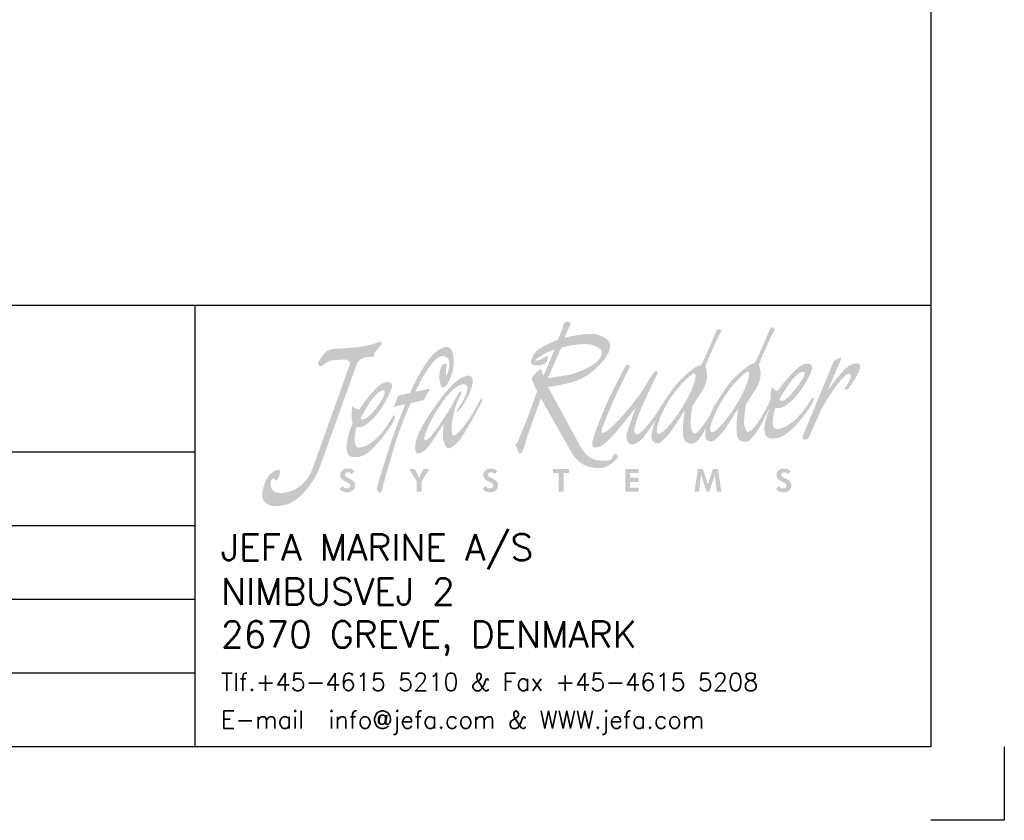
# Model space of a CAD drawing. Extents: x -2460 to 390, y -788 to 1212.
# Tile 3 of 5: x -279 to 390, y -788 to -244. Entities that reach past the tile are written whole.
import ezdxf

# ---------------------------------------------------------------- set-up
doc = ezdxf.new("R2010")
doc.units = 0
doc.header["$LTSCALE"] = 1.5
doc.layers.get('0').update_dxf_attribs({"linetype": 'CONTINUOUS'})
doc.layers.add('RAMME', color=7, linetype='CONTINUOUS')
doc.styles.add('ROMANS', font='romans')

# ---------------------------------------------------------------- blocks, each defined once
blk = doc.blocks.new('jefa rudder logo')
at = {"linetype": 'Continuous', "lineweight": 0}
h = blk.add_hatch(color=182, dxfattribs=at)
edge = h.paths.add_edge_path(flags=16)
edge.add_spline(control_points=[(28.946, 61.153), (29.136, 61.166), (28.946, 60.378), (28.384, 59.431), (28.384, 59.431), (27.823, 58.483), (27.165, 57.709), (26.919, 57.709), (26.919, 57.709), (26.675, 57.709), (26.858, 58.522), (27.417, 59.469), (27.417, 59.469), (27.978, 60.416), (28.791, 61.14), (28.946, 61.153)], knot_values=[0, 0, 0, 0, 0.25, 0.25, 0.25, 0.25, 0.5, 0.5, 0.5, 0.5, 0.75, 0.75, 0.75, 0.75, 1, 1, 1, 1], degree=3, periodic=0)
edge = h.paths.add_edge_path(flags=16)
edge.add_spline(control_points=[(29.952, 57.81), (30.196, 57.81), (30.853, 58.583), (31.415, 59.53), (31.415, 59.53), (31.976, 60.48), (32.167, 61.265), (31.976, 61.252), (31.976, 61.252), (31.821, 61.242), (31.034, 60.498), (30.472, 59.55), (30.472, 59.55), (30.323, 59.296), (29.533, 57.81), (29.952, 57.81)], knot_values=[0, 0, 0, 0, 0.25, 0.25, 0.25, 0.25, 0.5, 0.5, 0.5, 0.5, 0.75, 0.75, 0.75, 0.75, 1, 1, 1, 1], degree=3, periodic=0)
edge = h.paths.add_edge_path()
edge.add_spline(control_points=[(30.173, 59.439), (30.188, 59.472), (30.213, 59.515), (30.241, 59.563), (30.241, 59.563), (30.254, 59.588), (30.262, 59.604), (30.262, 59.604), (30.262, 59.604), (30.262, 59.604), (30.264, 59.604), (30.264, 59.604), (30.264, 59.604), (30.467, 59.947), (30.881, 60.561), (31.186, 60.876), (31.186, 60.876), (31.549, 61.255), (32.212, 61.78), (32.296, 61.689), (32.296, 61.689), (32.38, 61.595), (33.18, 63.561), (33.18, 63.561), (33.18, 63.561), (33.18, 63.561), (33.264, 63.812), (33.404, 63.746), (33.404, 63.746), (33.543, 63.68), (33.49, 63.569), (33.386, 63.429), (33.386, 63.429), (33.284, 63.292), (32.578, 61.638), (32.593, 61.623), (32.593, 61.623), (32.609, 61.608), (32.893, 60.96), (32.418, 60.244), (32.418, 60.244), (31.943, 59.527), (31.859, 59.378), (31.859, 59.378), (31.859, 59.378), (31.859, 59.378), (31.722, 58.514), (31.77, 58.227), (31.77, 58.227), (31.816, 57.955), (31.913, 57.78), (32.055, 57.849), (32.055, 57.849), (32.484, 58.059), (33.035, 59.223), (33.266, 59.654), (33.266, 59.654), (33.244, 59.898), (33.279, 60.124), (33.325, 60.389), (33.325, 60.389), (33.409, 60.272), (33.48, 60.185), (33.647, 60.14), (33.647, 60.14), (33.983, 60.607), (34.623, 61.364), (34.968, 61.58), (34.968, 61.58), (35.311, 61.793), (35.664, 61.704), (35.603, 61.41), (35.603, 61.41), (35.491, 60.848), (34.303, 58.946), (33.533, 59.19), (33.533, 59.19), (33.454, 59.047), (33.193, 57.983), (33.609, 57.991), (33.609, 57.991), (34.023, 57.996), (34.646, 58.39), (35.141, 59.058), (35.141, 59.058), (35.636, 59.728), (35.555, 59.766), (35.662, 59.774), (35.662, 59.774), (35.768, 59.779), (35.697, 59.568), (35.524, 59.281), (35.524, 59.281), (35.354, 59.002), (34.366, 57.602), (33.67, 57.485), (33.67, 57.485), (33.005, 57.358), (32.921, 57.655), (32.911, 57.986), (32.911, 57.986), (32.903, 58.288), (33.025, 58.743), (33.244, 59.263), (33.244, 59.263), (33.244, 59.263), (32.756, 58.306), (32.756, 58.306), (32.756, 58.306), (32.756, 58.306), (32.25, 57.401), (31.999, 57.31), (31.999, 57.31), (31.745, 57.216), (31.471, 57.272), (31.364, 57.589), (31.364, 57.589), (31.26, 57.904), (31.405, 59.256), (31.458, 59.22), (31.458, 59.22), (31.458, 59.22), (30.711, 57.97), (30.432, 57.691), (30.432, 57.691), (30.152, 57.412), (29.969, 57.16), (29.66, 57.366), (29.66, 57.366), (29.527, 57.452), (29.535, 57.724), (29.606, 58.047), (29.606, 58.047), (29.456, 57.782), (29.152, 57.277), (28.966, 57.208), (28.966, 57.208), (28.715, 57.117), (28.438, 57.173), (28.334, 57.488), (28.334, 57.488), (28.23, 57.803), (28.372, 59.154), (28.428, 59.118), (28.428, 59.118), (28.428, 59.118), (27.681, 57.871), (27.402, 57.592), (27.402, 57.592), (27.122, 57.313), (26.939, 57.061), (26.629, 57.264), (26.629, 57.264), (26.426, 57.396), (26.551, 57.965), (26.728, 58.476), (26.728, 58.476), (26.518, 58.151), (26.104, 57.531), (25.913, 57.368), (25.913, 57.368), (25.651, 57.147), (25.458, 57.089), (25.321, 57.13), (25.321, 57.13), (25.161, 57.175), (25.029, 57.483), (25.121, 57.772), (25.121, 57.772), (25.212, 58.064), (25.624, 59.207), (25.624, 59.207), (25.624, 59.207), (25.624, 59.207), (24.729, 58.052), (24.417, 57.721), (24.417, 57.721), (24.107, 57.389), (23.815, 57.109), (23.655, 57.028), (23.655, 57.028), (23.495, 56.947), (23.101, 56.838), (23.162, 57.229), (23.162, 57.229), (23.223, 57.62), (23.713, 58.824), (23.906, 59.276), (23.906, 59.276), (24.1, 59.731), (24.834, 61.173), (24.94, 61.359), (24.94, 61.359), (25.029, 61.519), (25.113, 61.793), (25.291, 61.514), (25.291, 61.514), (25.291, 61.514), (24.628, 60.241), (24.267, 59.378), (24.267, 59.378), (23.906, 58.514), (23.754, 58.163), (23.724, 58.021), (23.724, 58.021), (23.696, 57.882), (23.665, 57.752), (23.764, 57.772), (23.764, 57.772), (24.239, 57.866), (25.448, 59.421), (25.773, 59.845), (25.773, 59.845), (26.055, 60.239), (26.421, 60.876), (26.477, 60.945), (26.477, 60.945), (26.607, 61.105), (26.726, 61.356), (26.827, 61.275), (26.827, 61.275), (26.927, 61.196), (26.838, 61.074), (26.746, 60.914), (26.746, 60.914), (26.657, 60.754), (25.809, 58.961), (25.692, 58.534), (25.692, 58.534), (25.583, 58.133), (25.512, 57.963), (25.552, 57.831), (25.552, 57.831), (25.593, 57.701), (25.682, 57.561), (26.035, 57.922), (26.035, 57.922), (26.883, 58.793), (27.335, 59.926), (28.156, 60.777), (28.156, 60.777), (28.519, 61.153), (29.182, 61.679), (29.266, 61.587), (29.266, 61.587), (29.35, 61.496), (30.15, 63.459), (30.15, 63.459), (30.15, 63.459), (30.15, 63.459), (30.234, 63.711), (30.373, 63.647), (30.373, 63.647), (30.513, 63.581), (30.457, 63.47), (30.356, 63.33), (30.356, 63.33), (30.251, 63.19), (29.548, 61.537), (29.563, 61.521), (29.563, 61.521), (29.578, 61.506), (29.863, 60.861), (29.385, 60.145), (29.385, 60.145), (28.91, 59.426), (28.826, 59.276), (28.826, 59.276), (28.826, 59.276), (28.826, 59.276), (28.687, 58.407), (28.745, 58.123), (28.745, 58.123), (28.801, 57.843), (28.892, 57.683), (29.022, 57.749), (29.022, 57.749), (29.154, 57.815), (29.591, 58.392), (29.713, 58.598), (29.713, 58.598), (29.748, 58.659), (29.812, 58.773), (29.886, 58.905), (29.886, 58.905), (30.015, 59.225), (30.145, 59.461), (30.173, 59.439)], knot_values=[0, 0, 0, 0, 0.013889, 0.013889, 0.013889, 0.013889, 0.027778, 0.027778, 0.027778, 0.027778, 0.041667, 0.041667, 0.041667, 0.041667, 0.055556, 0.055556, 0.055556, 0.055556, 0.069444, 0.069444, 0.069444, 0.069444, 0.083333, 0.083333, 0.083333, 0.083333, 0.097222, 0.097222, 0.097222, 0.097222, 0.111111, 0.111111, 0.111111, 0.111111, 0.125, 0.125, 0.125, 0.125, 0.138889, 0.138889, 0.138889, 0.138889, 0.152778, 0.152778, 0.152778, 0.152778, 0.166667, 0.166667, 0.166667, 0.166667, 0.180556, 0.180556, 0.180556, 0.180556, 0.194444, 0.194444, 0.194444, 0.194444, 0.208333, 0.208333, 0.208333, 0.208333, 0.222222, 0.222222, 0.222222, 0.222222, 0.236111, 0.236111, 0.236111, 0.236111, 0.25, 0.25, 0.25, 0.25, 0.263889, 0.263889, 0.263889, 0.263889, 0.277778, 0.277778, 0.277778, 0.277778, 0.291667, 0.291667, 0.291667, 0.291667, 0.305556, 0.305556, 0.305556, 0.305556, 0.319444, 0.319444, 0.319444, 0.319444, 0.333333, 0.333333, 0.333333, 0.333333, 0.347222, 0.347222, 0.347222, 0.347222, 0.361111, 0.361111, 0.361111, 0.361111, 0.375, 0.375, 0.375, 0.375, 0.388889, 0.388889, 0.388889, 0.388889, 0.402778, 0.402778, 0.402778, 0.402778, 0.416667, 0.416667, 0.416667, 0.416667, 0.430556, 0.430556, 0.430556, 0.430556, 0.444444, 0.444444, 0.444444, 0.444444, 0.458333, 0.458333, 0.458333, 0.458333, 0.472222, 0.472222, 0.472222, 0.472222, 0.486111, 0.486111, 0.486111, 0.486111, 0.5, 0.5, 0.5, 0.5, 0.513889, 0.513889, 0.513889, 0.513889, 0.527778, 0.527778, 0.527778, 0.527778, 0.541667, 0.541667, 0.541667, 0.541667, 0.555556, 0.555556, 0.555556, 0.555556, 0.569444, 0.569444, 0.569444, 0.569444, 0.583333, 0.583333, 0.583333, 0.583333, 0.597222, 0.597222, 0.597222, 0.597222, 0.611111, 0.611111, 0.611111, 0.611111, 0.625, 0.625, 0.625, 0.625, 0.638889, 0.638889, 0.638889, 0.638889, 0.652778, 0.652778, 0.652778, 0.652778, 0.666667, 0.666667, 0.666667, 0.666667, 0.680556, 0.680556, 0.680556, 0.680556, 0.694444, 0.694444, 0.694444, 0.694444, 0.708333, 0.708333, 0.708333, 0.708333, 0.722222, 0.722222, 0.722222, 0.722222, 0.736111, 0.736111, 0.736111, 0.736111, 0.75, 0.75, 0.75, 0.75, 0.763889, 0.763889, 0.763889, 0.763889, 0.777778, 0.777778, 0.777778, 0.777778, 0.791667, 0.791667, 0.791667, 0.791667, 0.805556, 0.805556, 0.805556, 0.805556, 0.819444, 0.819444, 0.819444, 0.819444, 0.833333, 0.833333, 0.833333, 0.833333, 0.847222, 0.847222, 0.847222, 0.847222, 0.861111, 0.861111, 0.861111, 0.861111, 0.875, 0.875, 0.875, 0.875, 0.888889, 0.888889, 0.888889, 0.888889, 0.902778, 0.902778, 0.902778, 0.902778, 0.916667, 0.916667, 0.916667, 0.916667, 0.930556, 0.930556, 0.930556, 0.930556, 0.944444, 0.944444, 0.944444, 0.944444, 0.958333, 0.958333, 0.958333, 0.958333, 0.972222, 0.972222, 0.972222, 0.972222, 0.986111, 0.986111, 0.986111, 0.986111, 1, 1, 1, 1], degree=3, periodic=0)
edge = h.paths.add_edge_path(flags=16)
edge.add_spline(control_points=[(33.762, 59.68), (33.762, 59.68), (34.341, 60.698), (34.681, 60.998), (34.681, 60.998), (35.022, 61.295), (35.265, 61.331), (35.159, 60.998), (35.159, 60.998), (35.103, 60.825), (33.983, 59.182), (33.762, 59.68)], knot_values=[0, 0, 0, 0, 0.333333, 0.333333, 0.333333, 0.333333, 0.666667, 0.666667, 0.666667, 0.666667, 1, 1, 1, 1], degree=3, periodic=0)
edge = h.paths.add_edge_path()
edge.add_spline(control_points=[(21.222, 63.066), (21.222, 63.066), (21.486, 63.701), (21.486, 63.701), (21.486, 63.701), (21.486, 63.701), (21.501, 63.853), (21.544, 63.937), (21.544, 63.937), (21.587, 64.021), (21.74, 64.115), (21.798, 64.082), (21.798, 64.082), (21.857, 64.046), (21.984, 63.962), (21.9, 63.828), (21.9, 63.828), (21.816, 63.693), (21.577, 63.16), (21.577, 63.16), (21.577, 63.16), (21.577, 63.16), (22.982, 63.513), (23.49, 63.327), (23.49, 63.327), (23.998, 63.142), (24.371, 62.921), (24.067, 62.296), (24.067, 62.296), (23.762, 61.669), (22.931, 60.907), (22.078, 60.663), (22.078, 60.663), (21.222, 60.416), (20.648, 60.391), (20.648, 60.391), (20.648, 60.391), (20.648, 60.391), (22.459, 57.059), (22.459, 57.059), (22.459, 57.059), (22.865, 56.309), (23.259, 56.251), (23.51, 56.22), (23.51, 56.22), (23.785, 56.187), (24.107, 56.154), (24.262, 56.319), (24.262, 56.319), (24.361, 56.426), (24.364, 56.581), (24.448, 56.591), (24.448, 56.591), (24.531, 56.599), (24.684, 56.472), (24.575, 56.345), (24.575, 56.345), (24.465, 56.218), (24.016, 55.778), (23.627, 55.778), (23.627, 55.778), (23.236, 55.778), (22.469, 55.809), (21.984, 56.667), (21.984, 56.667), (21.984, 56.667), (20.251, 59.731), (20.251, 59.731), (20.251, 59.731), (20.251, 59.731), (19.479, 57.572), (19.479, 57.572), (19.479, 57.572), (19.479, 57.572), (19.319, 57.013), (19.258, 56.835), (19.258, 56.835), (19.2, 56.657), (19.116, 56.573), (19.04, 56.617), (19.04, 56.617), (18.964, 56.657), (18.92, 56.911), (18.87, 56.972), (18.87, 56.972), (18.819, 57.031), (18.766, 57.13), (18.862, 57.158), (18.862, 57.158), (18.959, 57.186), (20.076, 60.14), (20.041, 60.168), (20.041, 60.168), (19.98, 60.213), (19.7, 60.836), (19.741, 60.891), (19.741, 60.891), (19.893, 61.095), (20.061, 61.278), (20.259, 61.415), (20.259, 61.415), (20.295, 61.283), (20.343, 61.151), (20.401, 61.018), (20.401, 61.018), (20.401, 61.018), (21.036, 62.499), (21.036, 62.499), (21.036, 62.499), (21.036, 62.499), (20.521, 62.311), (20.361, 62.202), (20.361, 62.202), (20.198, 62.093), (19.929, 61.93), (19.944, 61.879), (19.944, 61.879), (19.962, 61.829), (20.208, 61.897), (20.35, 61.981), (20.35, 61.981), (20.495, 62.067), (20.63, 62.177), (20.648, 62.057), (20.648, 62.057), (20.663, 61.94), (20.579, 61.661), (20.249, 61.61), (20.249, 61.61), (19.919, 61.559), (19.733, 61.6), (19.69, 61.745), (19.69, 61.745), (19.649, 61.89), (19.853, 62.372), (20.223, 62.575), (20.223, 62.575), (20.597, 62.779), (21.222, 63.066), (21.222, 63.066)], knot_values=[0, 0, 0, 0, 0.028571, 0.028571, 0.028571, 0.028571, 0.057143, 0.057143, 0.057143, 0.057143, 0.085714, 0.085714, 0.085714, 0.085714, 0.114286, 0.114286, 0.114286, 0.114286, 0.142857, 0.142857, 0.142857, 0.142857, 0.171429, 0.171429, 0.171429, 0.171429, 0.2, 0.2, 0.2, 0.2, 0.228571, 0.228571, 0.228571, 0.228571, 0.257143, 0.257143, 0.257143, 0.257143, 0.285714, 0.285714, 0.285714, 0.285714, 0.314286, 0.314286, 0.314286, 0.314286, 0.342857, 0.342857, 0.342857, 0.342857, 0.371429, 0.371429, 0.371429, 0.371429, 0.4, 0.4, 0.4, 0.4, 0.428571, 0.428571, 0.428571, 0.428571, 0.457143, 0.457143, 0.457143, 0.457143, 0.485714, 0.485714, 0.485714, 0.485714, 0.514286, 0.514286, 0.514286, 0.514286, 0.542857, 0.542857, 0.542857, 0.542857, 0.571429, 0.571429, 0.571429, 0.571429, 0.6, 0.6, 0.6, 0.6, 0.628571, 0.628571, 0.628571, 0.628571, 0.657143, 0.657143, 0.657143, 0.657143, 0.685714, 0.685714, 0.685714, 0.685714, 0.714286, 0.714286, 0.714286, 0.714286, 0.742857, 0.742857, 0.742857, 0.742857, 0.771429, 0.771429, 0.771429, 0.771429, 0.8, 0.8, 0.8, 0.8, 0.828571, 0.828571, 0.828571, 0.828571, 0.857143, 0.857143, 0.857143, 0.857143, 0.885714, 0.885714, 0.885714, 0.885714, 0.914286, 0.914286, 0.914286, 0.914286, 0.942857, 0.942857, 0.942857, 0.942857, 0.971429, 0.971429, 0.971429, 0.971429, 1, 1, 1, 1], degree=3, periodic=0)
edge = h.paths.add_edge_path(flags=16)
edge.add_spline(control_points=[(20.655, 60.881), (20.655, 60.881), (21.399, 62.591), (21.399, 62.591), (21.399, 62.591), (21.412, 62.621), (22.629, 62.911), (23.109, 62.761), (23.109, 62.761), (23.592, 62.611), (23.856, 62.474), (23.609, 62.024), (23.609, 62.024), (23.363, 61.575), (22.263, 61.153), (21.918, 61.077), (21.918, 61.077), (21.57, 61.001), (20.655, 60.881), (20.655, 60.881)], knot_values=[0, 0, 0, 0, 0.2, 0.2, 0.2, 0.2, 0.4, 0.4, 0.4, 0.4, 0.6, 0.6, 0.6, 0.6, 0.8, 0.8, 0.8, 0.8, 1, 1, 1, 1], degree=3, periodic=0)
edge = h.paths.add_edge_path()
edge.add_spline(control_points=[(35.1, 57.64), (35.1, 57.64), (36.843, 61.852), (36.843, 61.852), (36.843, 61.852), (36.843, 61.852), (37.153, 62.019), (37.153, 62.019), (37.153, 62.019), (37.153, 62.019), (37.29, 62.103), (37.249, 61.956), (37.249, 61.956), (37.211, 61.808), (36.477, 60.162), (36.477, 60.162), (36.477, 60.162), (36.477, 60.162), (37.437, 61.491), (37.785, 61.628), (37.785, 61.628), (38.156, 61.77), (38.402, 61.752), (38.324, 61.42), (38.324, 61.42), (38.245, 61.09), (37.689, 60.274), (37.602, 60.228), (37.602, 60.228), (37.513, 60.18), (37.442, 60.279), (37.442, 60.279), (37.442, 60.279), (37.442, 60.279), (37.63, 60.533), (37.683, 60.645), (37.683, 60.645), (37.734, 60.754), (37.823, 60.937), (37.8, 61.023), (37.8, 61.023), (37.628, 61.666), (36.165, 59.2), (36.111, 59.07), (36.111, 59.07), (36.111, 59.07), (35.438, 57.539), (35.438, 57.539), (35.438, 57.539), (35.375, 57.396), (35.174, 57.374), (35.115, 57.404), (35.115, 57.404), (35.057, 57.434), (35.07, 57.569), (35.1, 57.64)], knot_values=[0, 0, 0, 0, 0.071429, 0.071429, 0.071429, 0.071429, 0.142857, 0.142857, 0.142857, 0.142857, 0.214286, 0.214286, 0.214286, 0.214286, 0.285714, 0.285714, 0.285714, 0.285714, 0.357143, 0.357143, 0.357143, 0.357143, 0.428571, 0.428571, 0.428571, 0.428571, 0.5, 0.5, 0.5, 0.5, 0.571429, 0.571429, 0.571429, 0.571429, 0.642857, 0.642857, 0.642857, 0.642857, 0.714286, 0.714286, 0.714286, 0.714286, 0.785714, 0.785714, 0.785714, 0.785714, 0.857143, 0.857143, 0.857143, 0.857143, 0.928571, 0.928571, 0.928571, 0.928571, 1, 1, 1, 1], degree=3, periodic=0)
edge = h.paths.add_edge_path()
edge.add_spline(control_points=[(15.657, 59.299), (15.954, 59.7), (16.322, 60.526), (15.895, 60.531), (15.895, 60.531), (15.682, 60.536), (15.146, 60.315), (14.435, 59.162), (14.435, 59.162), (13.726, 58.009), (13.688, 57.638), (13.655, 57.508), (13.655, 57.508), (13.622, 57.376), (13.696, 57.257), (13.94, 57.49), (13.94, 57.49), (14.186, 57.721), (14.867, 58.755), (15.083, 59.106), (15.083, 59.106), (15.334, 59.52), (15.624, 60.236), (15.745, 60.117), (15.745, 60.117), (15.801, 60.063), (15.702, 59.893), (15.56, 59.627), (15.56, 59.627), (15.281, 59.103), (15.006, 57.401), (15.385, 57.63), (15.385, 57.63), (15.692, 57.818), (16.261, 58.638), (16.469, 59.017), (16.469, 59.017), (16.678, 59.398), (16.784, 59.599), (16.784, 59.599), (16.784, 59.599), (16.784, 59.599), (17.008, 59.875), (16.906, 59.568), (16.906, 59.568), (16.802, 59.263), (15.86, 57.61), (15.636, 57.356), (15.636, 57.356), (15.413, 57.104), (15.128, 56.871), (14.986, 56.901), (14.986, 56.901), (14.844, 56.932), (14.686, 57.338), (14.702, 57.633), (14.702, 57.633), (14.717, 57.925), (14.745, 58.275), (14.745, 58.275), (14.745, 58.275), (14.745, 58.275), (14.186, 57.419), (13.914, 57.036), (13.914, 57.036), (13.64, 56.65), (13.218, 56.497), (13.155, 56.726), (13.155, 56.726), (13.091, 56.954), (13.071, 57.498), (13.879, 58.727), (13.879, 58.727), (14.686, 59.959), (15.347, 60.698), (15.766, 60.899), (15.766, 60.899), (16.187, 61.102), (16.355, 61.013), (16.393, 60.782), (16.393, 60.782), (16.431, 60.549), (16.228, 59.949), (15.936, 59.499), (15.936, 59.499), (15.644, 59.05), (15.578, 58.971), (15.502, 58.958), (15.502, 58.958), (15.392, 58.946), (15.596, 59.215), (15.657, 59.299)], knot_values=[0, 0, 0, 0, 0.043478, 0.043478, 0.043478, 0.043478, 0.086957, 0.086957, 0.086957, 0.086957, 0.130435, 0.130435, 0.130435, 0.130435, 0.173913, 0.173913, 0.173913, 0.173913, 0.217391, 0.217391, 0.217391, 0.217391, 0.26087, 0.26087, 0.26087, 0.26087, 0.304348, 0.304348, 0.304348, 0.304348, 0.347826, 0.347826, 0.347826, 0.347826, 0.391304, 0.391304, 0.391304, 0.391304, 0.434783, 0.434783, 0.434783, 0.434783, 0.478261, 0.478261, 0.478261, 0.478261, 0.521739, 0.521739, 0.521739, 0.521739, 0.565217, 0.565217, 0.565217, 0.565217, 0.608696, 0.608696, 0.608696, 0.608696, 0.652174, 0.652174, 0.652174, 0.652174, 0.695652, 0.695652, 0.695652, 0.695652, 0.73913, 0.73913, 0.73913, 0.73913, 0.782609, 0.782609, 0.782609, 0.782609, 0.826087, 0.826087, 0.826087, 0.826087, 0.869565, 0.869565, 0.869565, 0.869565, 0.913043, 0.913043, 0.913043, 0.913043, 0.956522, 0.956522, 0.956522, 0.956522, 1, 1, 1, 1], degree=3, periodic=0)
edge = h.paths.add_edge_path()
edge.add_spline(control_points=[(12.847, 60.041), (13.198, 60.897), (13.703, 61.671), (13.995, 62.045), (13.995, 62.045), (14.29, 62.415), (14.808, 62.768), (15.09, 62.586), (15.09, 62.586), (15.372, 62.403), (15.385, 61.544), (15.151, 60.945), (15.151, 60.945), (14.915, 60.343), (14.803, 60.371), (14.689, 60.35), (14.689, 60.35), (14.575, 60.33), (14.47, 60.848), (14.503, 61.102), (14.503, 61.102), (14.539, 61.359), (14.613, 61.628), (14.783, 61.686), (14.783, 61.686), (14.953, 61.745), (14.915, 61.557), (14.884, 61.356), (14.884, 61.356), (14.856, 61.156), (14.9, 60.978), (14.9, 60.978), (14.9, 60.978), (14.9, 60.978), (15.133, 61.521), (15.062, 61.821), (15.062, 61.821), (14.989, 62.118), (14.658, 62.334), (14.191, 61.826), (14.191, 61.826), (13.726, 61.318), (13.368, 60.564), (13.129, 60.091), (13.129, 60.091), (13.129, 60.091), (13.983, 60.295), (13.983, 60.295), (13.983, 60.295), (13.983, 60.295), (13.625, 59.637), (13.625, 59.637), (13.625, 59.637), (13.625, 59.637), (12.875, 59.446), (12.875, 59.446), (12.875, 59.446), (12.875, 59.446), (12.273, 58.115), (11.956, 57.008), (11.956, 57.008), (11.636, 55.9), (11.321, 54.884), (11.303, 54.737), (11.303, 54.737), (11.285, 54.592), (11.201, 54.364), (11.11, 54.384), (11.11, 54.384), (11.019, 54.404), (10.96, 54.526), (10.98, 54.714), (10.98, 54.714), (11.003, 54.902), (11.73, 57.117), (11.808, 57.381), (11.808, 57.381), (11.887, 57.643), (12.563, 59.395), (12.563, 59.395), (12.563, 59.395), (12.563, 59.395), (11.923, 59.245), (11.923, 59.245), (11.923, 59.245), (11.923, 59.245), (12.177, 59.888), (12.177, 59.888), (12.177, 59.888), (12.177, 59.888), (12.847, 60.041), (12.847, 60.041)], knot_values=[0, 0, 0, 0, 0.043478, 0.043478, 0.043478, 0.043478, 0.086957, 0.086957, 0.086957, 0.086957, 0.130435, 0.130435, 0.130435, 0.130435, 0.173913, 0.173913, 0.173913, 0.173913, 0.217391, 0.217391, 0.217391, 0.217391, 0.26087, 0.26087, 0.26087, 0.26087, 0.304348, 0.304348, 0.304348, 0.304348, 0.347826, 0.347826, 0.347826, 0.347826, 0.391304, 0.391304, 0.391304, 0.391304, 0.434783, 0.434783, 0.434783, 0.434783, 0.478261, 0.478261, 0.478261, 0.478261, 0.521739, 0.521739, 0.521739, 0.521739, 0.565217, 0.565217, 0.565217, 0.565217, 0.608696, 0.608696, 0.608696, 0.608696, 0.652174, 0.652174, 0.652174, 0.652174, 0.695652, 0.695652, 0.695652, 0.695652, 0.73913, 0.73913, 0.73913, 0.73913, 0.782609, 0.782609, 0.782609, 0.782609, 0.826087, 0.826087, 0.826087, 0.826087, 0.869565, 0.869565, 0.869565, 0.869565, 0.913043, 0.913043, 0.913043, 0.913043, 0.956522, 0.956522, 0.956522, 0.956522, 1, 1, 1, 1], degree=3, periodic=0)
edge = h.paths.add_edge_path()
edge.add_spline(control_points=[(9.576, 59.296), (9.662, 59.185), (9.799, 59.139), (9.97, 59.098), (9.97, 59.098), (10.287, 59.573), (10.841, 60.302), (11.179, 60.526), (11.179, 60.526), (11.514, 60.749), (11.869, 60.67), (11.821, 60.376), (11.821, 60.376), (11.773, 60.084), (11.123, 58.844), (10.597, 58.44), (10.597, 58.44), (10.351, 58.25), (10.157, 58.026), (9.827, 58.118), (9.827, 58.118), (9.754, 57.975), (9.533, 56.916), (9.947, 56.934), (9.947, 56.934), (10.361, 56.954), (10.97, 57.361), (11.443, 58.039), (11.443, 58.039), (11.913, 58.715), (11.831, 58.75), (11.938, 58.76), (11.938, 58.76), (12.045, 58.771), (11.994, 58.55), (11.816, 58.27), (11.816, 58.27), (11.638, 57.988), (10.688, 56.581), (10.025, 56.436), (10.025, 56.436), (9.362, 56.291), (9.268, 56.584), (9.248, 56.909), (9.248, 56.909), (9.225, 57.236), (9.357, 57.749), (9.594, 58.334), (9.594, 58.334), (9.497, 58.671), (9.528, 58.951), (9.576, 59.296)], knot_values=[0, 0, 0, 0, 0.076923, 0.076923, 0.076923, 0.076923, 0.153846, 0.153846, 0.153846, 0.153846, 0.230769, 0.230769, 0.230769, 0.230769, 0.307692, 0.307692, 0.307692, 0.307692, 0.384615, 0.384615, 0.384615, 0.384615, 0.461538, 0.461538, 0.461538, 0.461538, 0.538462, 0.538462, 0.538462, 0.538462, 0.615385, 0.615385, 0.615385, 0.615385, 0.692308, 0.692308, 0.692308, 0.692308, 0.769231, 0.769231, 0.769231, 0.769231, 0.846154, 0.846154, 0.846154, 0.846154, 0.923077, 0.923077, 0.923077, 0.923077, 1, 1, 1, 1], degree=3, periodic=0)
edge = h.paths.add_edge_path(flags=16)
edge.add_spline(control_points=[(10.038, 58.611), (10.038, 58.611), (10.582, 59.637), (10.912, 59.941), (10.912, 59.941), (11.242, 60.249), (11.486, 60.289), (11.389, 59.957), (11.389, 59.957), (11.295, 59.624), (10.701, 58.837), (10.465, 58.679), (10.465, 58.679), (10.272, 58.55), (10.102, 58.476), (10.038, 58.611)], knot_values=[0, 0, 0, 0, 0.25, 0.25, 0.25, 0.25, 0.5, 0.5, 0.5, 0.5, 0.75, 0.75, 0.75, 0.75, 1, 1, 1, 1], degree=3, periodic=0)
edge = h.paths.add_edge_path()
edge.add_spline(control_points=[(9.215, 61.933), (8.862, 61.887), (8.435, 61.956), (8.128, 61.773), (8.128, 61.773), (7.968, 61.679), (7.892, 61.557), (7.808, 61.549), (7.808, 61.549), (7.727, 61.542), (7.564, 61.671), (7.645, 61.793), (7.645, 61.793), (7.729, 61.915), (7.971, 62.304), (8.133, 62.408), (8.133, 62.408), (8.298, 62.509), (8.532, 62.545), (8.735, 62.547), (8.735, 62.547), (8.938, 62.55), (10.025, 62.626), (10.391, 62.713), (10.391, 62.713), (10.757, 62.799), (11.097, 62.923), (11.097, 62.923), (11.097, 62.923), (11.097, 62.923), (11.234, 63.01), (11.232, 62.868), (11.232, 62.868), (11.229, 62.728), (10.869, 62.393), (10.825, 62.271), (10.825, 62.271), (10.782, 62.149), (10.841, 62.037), (10.617, 62.075), (10.617, 62.075), (10.394, 62.111), (9.944, 61.999), (9.83, 61.679), (9.83, 61.679), (9.83, 61.679), (7.714, 55.781), (7.714, 55.781), (7.714, 55.781), (7.597, 55.456), (6.871, 54.011), (5.832, 53.713), (5.832, 53.713), (4.793, 53.416), (4.465, 53.917), (4.468, 54.257), (4.468, 54.257), (4.473, 54.6), (4.691, 55.237), (4.93, 55.453), (4.93, 55.453), (5.171, 55.672), (5.504, 55.796), (5.479, 55.555), (5.479, 55.555), (5.456, 55.314), (5.291, 54.958), (5.202, 55.113), (5.202, 55.113), (5.11, 55.265), (5.034, 55.207), (4.971, 55.065), (4.971, 55.065), (4.907, 54.922), (4.902, 54.409), (5.408, 54.376), (5.408, 54.376), (5.916, 54.343), (6.901, 54.58), (7.333, 55.786), (7.333, 55.786), (7.333, 55.786), (9.444, 61.681), (9.444, 61.681), (9.444, 61.681), (9.497, 61.826), (9.215, 61.933), (9.215, 61.933)], knot_values=[0, 0, 0, 0, 0.045455, 0.045455, 0.045455, 0.045455, 0.090909, 0.090909, 0.090909, 0.090909, 0.136364, 0.136364, 0.136364, 0.136364, 0.181818, 0.181818, 0.181818, 0.181818, 0.227273, 0.227273, 0.227273, 0.227273, 0.272727, 0.272727, 0.272727, 0.272727, 0.318182, 0.318182, 0.318182, 0.318182, 0.363636, 0.363636, 0.363636, 0.363636, 0.409091, 0.409091, 0.409091, 0.409091, 0.454545, 0.454545, 0.454545, 0.454545, 0.5, 0.5, 0.5, 0.5, 0.545455, 0.545455, 0.545455, 0.545455, 0.590909, 0.590909, 0.590909, 0.590909, 0.636364, 0.636364, 0.636364, 0.636364, 0.681818, 0.681818, 0.681818, 0.681818, 0.727273, 0.727273, 0.727273, 0.727273, 0.772727, 0.772727, 0.772727, 0.772727, 0.818182, 0.818182, 0.818182, 0.818182, 0.863636, 0.863636, 0.863636, 0.863636, 0.909091, 0.909091, 0.909091, 0.909091, 0.954545, 0.954545, 0.954545, 0.954545, 1, 1, 1, 1], degree=3, periodic=0)
h = blk.add_hatch(color=8, dxfattribs=at)
edge = h.paths.add_edge_path()
edge.add_spline(control_points=[(33.574, 54.61), (33.574, 54.61), (33.726, 54.783), (33.726, 54.783), (33.726, 54.783), (33.746, 54.734), (33.777, 54.699), (33.82, 54.671), (33.82, 54.671), (33.861, 54.643), (33.909, 54.63), (33.962, 54.63), (33.962, 54.63), (34.026, 54.63), (34.077, 54.646), (34.115, 54.676), (34.115, 54.676), (34.153, 54.707), (34.171, 54.747), (34.171, 54.798), (34.171, 54.798), (34.171, 54.859), (34.11, 54.92), (33.985, 54.978), (33.985, 54.978), (33.945, 54.999), (33.914, 55.014), (33.889, 55.027), (33.889, 55.027), (33.777, 55.085), (33.701, 55.141), (33.658, 55.197), (33.658, 55.197), (33.614, 55.253), (33.592, 55.319), (33.592, 55.397), (33.592, 55.397), (33.592, 55.502), (33.635, 55.588), (33.718, 55.656), (33.718, 55.656), (33.802, 55.725), (33.909, 55.758), (34.044, 55.758), (34.044, 55.758), (34.12, 55.758), (34.188, 55.745), (34.244, 55.717), (34.244, 55.717), (34.3, 55.692), (34.351, 55.649), (34.392, 55.59), (34.392, 55.59), (34.392, 55.59), (34.232, 55.435), (34.232, 55.435), (34.232, 55.435), (34.211, 55.474), (34.186, 55.502), (34.155, 55.519), (34.155, 55.519), (34.122, 55.537), (34.084, 55.547), (34.039, 55.547), (34.039, 55.547), (33.985, 55.547), (33.942, 55.535), (33.909, 55.507), (33.909, 55.507), (33.876, 55.479), (33.858, 55.443), (33.858, 55.4), (33.858, 55.4), (33.858, 55.334), (33.924, 55.27), (34.056, 55.215), (34.056, 55.215), (34.082, 55.204), (34.102, 55.197), (34.117, 55.189), (34.117, 55.189), (34.224, 55.141), (34.305, 55.082), (34.359, 55.021), (34.359, 55.021), (34.409, 54.958), (34.435, 54.887), (34.435, 54.808), (34.435, 54.808), (34.435, 54.689), (34.394, 54.592), (34.313, 54.521), (34.313, 54.521), (34.232, 54.45), (34.12, 54.414), (33.983, 54.414), (33.983, 54.414), (33.884, 54.414), (33.8, 54.43), (33.731, 54.465), (33.731, 54.465), (33.66, 54.498), (33.609, 54.547), (33.574, 54.61)], knot_values=[0, 0, 0, 0, 0.038462, 0.038462, 0.038462, 0.038462, 0.076923, 0.076923, 0.076923, 0.076923, 0.115385, 0.115385, 0.115385, 0.115385, 0.153846, 0.153846, 0.153846, 0.153846, 0.192308, 0.192308, 0.192308, 0.192308, 0.230769, 0.230769, 0.230769, 0.230769, 0.269231, 0.269231, 0.269231, 0.269231, 0.307692, 0.307692, 0.307692, 0.307692, 0.346154, 0.346154, 0.346154, 0.346154, 0.384615, 0.384615, 0.384615, 0.384615, 0.423077, 0.423077, 0.423077, 0.423077, 0.461538, 0.461538, 0.461538, 0.461538, 0.5, 0.5, 0.5, 0.5, 0.538462, 0.538462, 0.538462, 0.538462, 0.576923, 0.576923, 0.576923, 0.576923, 0.615385, 0.615385, 0.615385, 0.615385, 0.653846, 0.653846, 0.653846, 0.653846, 0.692308, 0.692308, 0.692308, 0.692308, 0.730769, 0.730769, 0.730769, 0.730769, 0.769231, 0.769231, 0.769231, 0.769231, 0.807692, 0.807692, 0.807692, 0.807692, 0.846154, 0.846154, 0.846154, 0.846154, 0.884615, 0.884615, 0.884615, 0.884615, 0.923077, 0.923077, 0.923077, 0.923077, 0.961538, 0.961538, 0.961538, 0.961538, 1, 1, 1, 1], degree=3, periodic=0)
edge = h.paths.add_edge_path()
edge.add_spline(control_points=[(28.951, 54.447), (28.951, 54.447), (29.144, 55.728), (29.144, 55.728), (29.144, 55.728), (29.144, 55.728), (29.431, 55.728), (29.431, 55.728), (29.431, 55.728), (29.431, 55.728), (29.677, 54.973), (29.677, 54.973), (29.677, 54.973), (29.682, 54.958), (29.69, 54.935), (29.695, 54.905), (29.695, 54.905), (29.703, 54.874), (29.708, 54.839), (29.713, 54.8), (29.713, 54.8), (29.718, 54.841), (29.723, 54.877), (29.728, 54.907), (29.728, 54.907), (29.733, 54.938), (29.738, 54.961), (29.746, 54.976), (29.746, 54.976), (29.746, 54.976), (29.995, 55.728), (29.995, 55.728), (29.995, 55.728), (29.995, 55.728), (30.279, 55.728), (30.279, 55.728), (30.279, 55.728), (30.279, 55.728), (30.475, 54.447), (30.475, 54.447), (30.475, 54.447), (30.475, 54.447), (30.213, 54.447), (30.213, 54.447), (30.213, 54.447), (30.213, 54.447), (30.122, 55.22), (30.122, 55.22), (30.122, 55.22), (30.114, 55.275), (30.109, 55.321), (30.107, 55.349), (30.107, 55.349), (30.104, 55.377), (30.104, 55.405), (30.104, 55.43), (30.104, 55.43), (30.104, 55.443), (30.104, 55.453), (30.104, 55.461), (30.104, 55.461), (30.104, 55.466), (30.104, 55.474), (30.104, 55.479), (30.104, 55.479), (30.096, 55.428), (30.089, 55.385), (30.081, 55.349), (30.081, 55.349), (30.074, 55.311), (30.066, 55.286), (30.058, 55.265), (30.058, 55.265), (30.058, 55.265), (29.787, 54.447), (29.787, 54.447), (29.787, 54.447), (29.787, 54.447), (29.634, 54.447), (29.634, 54.447), (29.634, 54.447), (29.634, 54.447), (29.367, 55.265), (29.367, 55.265), (29.367, 55.265), (29.365, 55.273), (29.36, 55.296), (29.352, 55.329), (29.352, 55.329), (29.345, 55.364), (29.332, 55.413), (29.319, 55.479), (29.319, 55.479), (29.319, 55.479), (29.319, 55.441), (29.319, 55.441), (29.319, 55.441), (29.319, 55.382), (29.314, 55.309), (29.304, 55.222), (29.304, 55.222), (29.304, 55.222), (29.301, 55.22), (29.301, 55.22), (29.301, 55.22), (29.301, 55.22), (29.21, 54.447), (29.21, 54.447), (29.21, 54.447), (29.21, 54.447), (28.951, 54.447), (28.951, 54.447)], knot_values=[0, 0, 0, 0, 0.035714, 0.035714, 0.035714, 0.035714, 0.071429, 0.071429, 0.071429, 0.071429, 0.107143, 0.107143, 0.107143, 0.107143, 0.142857, 0.142857, 0.142857, 0.142857, 0.178571, 0.178571, 0.178571, 0.178571, 0.214286, 0.214286, 0.214286, 0.214286, 0.25, 0.25, 0.25, 0.25, 0.285714, 0.285714, 0.285714, 0.285714, 0.321429, 0.321429, 0.321429, 0.321429, 0.357143, 0.357143, 0.357143, 0.357143, 0.392857, 0.392857, 0.392857, 0.392857, 0.428571, 0.428571, 0.428571, 0.428571, 0.464286, 0.464286, 0.464286, 0.464286, 0.5, 0.5, 0.5, 0.5, 0.535714, 0.535714, 0.535714, 0.535714, 0.571429, 0.571429, 0.571429, 0.571429, 0.607143, 0.607143, 0.607143, 0.607143, 0.642857, 0.642857, 0.642857, 0.642857, 0.678571, 0.678571, 0.678571, 0.678571, 0.714286, 0.714286, 0.714286, 0.714286, 0.75, 0.75, 0.75, 0.75, 0.785714, 0.785714, 0.785714, 0.785714, 0.821429, 0.821429, 0.821429, 0.821429, 0.857143, 0.857143, 0.857143, 0.857143, 0.892857, 0.892857, 0.892857, 0.892857, 0.928571, 0.928571, 0.928571, 0.928571, 0.964286, 0.964286, 0.964286, 0.964286, 1, 1, 1, 1], degree=3, periodic=0)
edge = h.paths.add_edge_path()
edge.add_spline(control_points=[(25.034, 54.447), (25.034, 54.447), (25.034, 55.728), (25.034, 55.728), (25.034, 55.728), (25.034, 55.728), (25.786, 55.728), (25.786, 55.728), (25.786, 55.728), (25.786, 55.728), (25.786, 55.496), (25.786, 55.496), (25.786, 55.496), (25.786, 55.496), (25.306, 55.496), (25.306, 55.496), (25.306, 55.496), (25.306, 55.496), (25.306, 55.232), (25.306, 55.232), (25.306, 55.232), (25.306, 55.232), (25.786, 55.232), (25.786, 55.232), (25.786, 55.232), (25.786, 55.232), (25.786, 55.001), (25.786, 55.001), (25.786, 55.001), (25.786, 55.001), (25.306, 55.001), (25.306, 55.001), (25.306, 55.001), (25.306, 55.001), (25.306, 54.681), (25.306, 54.681), (25.306, 54.681), (25.306, 54.681), (25.786, 54.681), (25.786, 54.681), (25.786, 54.681), (25.786, 54.681), (25.786, 54.447), (25.786, 54.447), (25.786, 54.447), (25.786, 54.447), (25.034, 54.447), (25.034, 54.447)], knot_values=[0, 0, 0, 0, 0.083333, 0.083333, 0.083333, 0.083333, 0.166667, 0.166667, 0.166667, 0.166667, 0.25, 0.25, 0.25, 0.25, 0.333333, 0.333333, 0.333333, 0.333333, 0.416667, 0.416667, 0.416667, 0.416667, 0.5, 0.5, 0.5, 0.5, 0.583333, 0.583333, 0.583333, 0.583333, 0.666667, 0.666667, 0.666667, 0.666667, 0.75, 0.75, 0.75, 0.75, 0.833333, 0.833333, 0.833333, 0.833333, 0.916667, 0.916667, 0.916667, 0.916667, 1, 1, 1, 1], degree=3, periodic=0)
edge = h.paths.add_edge_path()
edge.add_spline(control_points=[(21.537, 55.496), (21.537, 55.496), (21.537, 54.447), (21.537, 54.447), (21.537, 54.447), (21.537, 54.447), (21.262, 54.447), (21.262, 54.447), (21.262, 54.447), (21.262, 54.447), (21.262, 55.496), (21.262, 55.496), (21.262, 55.496), (21.262, 55.496), (20.947, 55.496), (20.947, 55.496), (20.947, 55.496), (20.947, 55.496), (20.947, 55.728), (20.947, 55.728), (20.947, 55.728), (20.947, 55.728), (21.849, 55.728), (21.849, 55.728), (21.849, 55.728), (21.849, 55.728), (21.849, 55.496), (21.849, 55.496), (21.849, 55.496), (21.849, 55.496), (21.537, 55.496), (21.537, 55.496)], knot_values=[0, 0, 0, 0, 0.125, 0.125, 0.125, 0.125, 0.25, 0.25, 0.25, 0.25, 0.375, 0.375, 0.375, 0.375, 0.5, 0.5, 0.5, 0.5, 0.625, 0.625, 0.625, 0.625, 0.75, 0.75, 0.75, 0.75, 0.875, 0.875, 0.875, 0.875, 1, 1, 1, 1], degree=3, periodic=0)
edge = h.paths.add_edge_path()
edge.add_spline(control_points=[(16.967, 54.61), (16.967, 54.61), (17.12, 54.783), (17.12, 54.783), (17.12, 54.783), (17.14, 54.734), (17.17, 54.699), (17.214, 54.671), (17.214, 54.671), (17.254, 54.643), (17.302, 54.63), (17.356, 54.63), (17.356, 54.63), (17.419, 54.63), (17.47, 54.646), (17.508, 54.676), (17.508, 54.676), (17.546, 54.707), (17.564, 54.747), (17.564, 54.798), (17.564, 54.798), (17.564, 54.859), (17.503, 54.92), (17.379, 54.978), (17.379, 54.978), (17.338, 54.999), (17.305, 55.014), (17.282, 55.027), (17.282, 55.027), (17.17, 55.085), (17.092, 55.141), (17.051, 55.197), (17.051, 55.197), (17.008, 55.253), (16.985, 55.319), (16.985, 55.397), (16.985, 55.397), (16.985, 55.502), (17.028, 55.588), (17.109, 55.656), (17.109, 55.656), (17.193, 55.725), (17.302, 55.758), (17.437, 55.758), (17.437, 55.758), (17.513, 55.758), (17.582, 55.745), (17.638, 55.717), (17.638, 55.717), (17.694, 55.692), (17.742, 55.649), (17.785, 55.59), (17.785, 55.59), (17.785, 55.59), (17.625, 55.435), (17.625, 55.435), (17.625, 55.435), (17.605, 55.474), (17.579, 55.502), (17.549, 55.519), (17.549, 55.519), (17.516, 55.537), (17.478, 55.547), (17.432, 55.547), (17.432, 55.547), (17.379, 55.547), (17.335, 55.535), (17.302, 55.507), (17.302, 55.507), (17.269, 55.479), (17.252, 55.443), (17.252, 55.4), (17.252, 55.4), (17.252, 55.334), (17.318, 55.27), (17.45, 55.215), (17.45, 55.215), (17.475, 55.204), (17.496, 55.197), (17.511, 55.189), (17.511, 55.189), (17.617, 55.141), (17.699, 55.082), (17.752, 55.021), (17.752, 55.021), (17.803, 54.958), (17.828, 54.887), (17.828, 54.808), (17.828, 54.808), (17.828, 54.689), (17.788, 54.592), (17.706, 54.521), (17.706, 54.521), (17.625, 54.45), (17.513, 54.414), (17.376, 54.414), (17.376, 54.414), (17.277, 54.414), (17.193, 54.43), (17.125, 54.465), (17.125, 54.465), (17.054, 54.498), (17.003, 54.547), (16.967, 54.61)], knot_values=[0, 0, 0, 0, 0.038462, 0.038462, 0.038462, 0.038462, 0.076923, 0.076923, 0.076923, 0.076923, 0.115385, 0.115385, 0.115385, 0.115385, 0.153846, 0.153846, 0.153846, 0.153846, 0.192308, 0.192308, 0.192308, 0.192308, 0.230769, 0.230769, 0.230769, 0.230769, 0.269231, 0.269231, 0.269231, 0.269231, 0.307692, 0.307692, 0.307692, 0.307692, 0.346154, 0.346154, 0.346154, 0.346154, 0.384615, 0.384615, 0.384615, 0.384615, 0.423077, 0.423077, 0.423077, 0.423077, 0.461538, 0.461538, 0.461538, 0.461538, 0.5, 0.5, 0.5, 0.5, 0.538462, 0.538462, 0.538462, 0.538462, 0.576923, 0.576923, 0.576923, 0.576923, 0.615385, 0.615385, 0.615385, 0.615385, 0.653846, 0.653846, 0.653846, 0.653846, 0.692308, 0.692308, 0.692308, 0.692308, 0.730769, 0.730769, 0.730769, 0.730769, 0.769231, 0.769231, 0.769231, 0.769231, 0.807692, 0.807692, 0.807692, 0.807692, 0.846154, 0.846154, 0.846154, 0.846154, 0.884615, 0.884615, 0.884615, 0.884615, 0.923077, 0.923077, 0.923077, 0.923077, 0.961538, 0.961538, 0.961538, 0.961538, 1, 1, 1, 1], degree=3, periodic=0)
edge = h.paths.add_edge_path()
edge.add_spline(control_points=[(13.223, 54.447), (13.223, 54.447), (13.223, 55.032), (13.223, 55.032), (13.223, 55.032), (13.223, 55.032), (12.789, 55.728), (12.789, 55.728), (12.789, 55.728), (12.789, 55.728), (13.109, 55.728), (13.109, 55.728), (13.109, 55.728), (13.109, 55.728), (13.299, 55.377), (13.299, 55.377), (13.299, 55.377), (13.31, 55.359), (13.317, 55.336), (13.327, 55.311), (13.327, 55.311), (13.338, 55.283), (13.348, 55.253), (13.358, 55.217), (13.358, 55.217), (13.368, 55.248), (13.376, 55.275), (13.386, 55.301), (13.386, 55.301), (13.396, 55.329), (13.409, 55.354), (13.421, 55.38), (13.421, 55.38), (13.421, 55.38), (13.609, 55.728), (13.609, 55.728), (13.609, 55.728), (13.609, 55.728), (13.929, 55.728), (13.929, 55.728), (13.929, 55.728), (13.929, 55.728), (13.498, 55.032), (13.498, 55.032), (13.498, 55.032), (13.498, 55.032), (13.498, 54.447), (13.498, 54.447), (13.498, 54.447), (13.498, 54.447), (13.223, 54.447), (13.223, 54.447)], knot_values=[0, 0, 0, 0, 0.076923, 0.076923, 0.076923, 0.076923, 0.153846, 0.153846, 0.153846, 0.153846, 0.230769, 0.230769, 0.230769, 0.230769, 0.307692, 0.307692, 0.307692, 0.307692, 0.384615, 0.384615, 0.384615, 0.384615, 0.461538, 0.461538, 0.461538, 0.461538, 0.538462, 0.538462, 0.538462, 0.538462, 0.615385, 0.615385, 0.615385, 0.615385, 0.692308, 0.692308, 0.692308, 0.692308, 0.769231, 0.769231, 0.769231, 0.769231, 0.846154, 0.846154, 0.846154, 0.846154, 0.923077, 0.923077, 0.923077, 0.923077, 1, 1, 1, 1], degree=3, periodic=0)
edge = h.paths.add_edge_path()
edge.add_spline(control_points=[(8.87, 54.61), (8.87, 54.61), (9.022, 54.783), (9.022, 54.783), (9.022, 54.783), (9.04, 54.734), (9.073, 54.699), (9.114, 54.671), (9.114, 54.671), (9.157, 54.643), (9.205, 54.63), (9.258, 54.63), (9.258, 54.63), (9.322, 54.63), (9.373, 54.646), (9.411, 54.676), (9.411, 54.676), (9.446, 54.707), (9.467, 54.747), (9.467, 54.798), (9.467, 54.798), (9.467, 54.859), (9.403, 54.92), (9.279, 54.978), (9.279, 54.978), (9.241, 54.999), (9.207, 55.014), (9.185, 55.027), (9.185, 55.027), (9.073, 55.085), (8.994, 55.141), (8.951, 55.197), (8.951, 55.197), (8.908, 55.253), (8.887, 55.319), (8.887, 55.397), (8.887, 55.397), (8.887, 55.502), (8.928, 55.588), (9.012, 55.656), (9.012, 55.656), (9.096, 55.725), (9.205, 55.758), (9.337, 55.758), (9.337, 55.758), (9.416, 55.758), (9.482, 55.745), (9.538, 55.717), (9.538, 55.717), (9.596, 55.692), (9.644, 55.649), (9.688, 55.59), (9.688, 55.59), (9.688, 55.59), (9.525, 55.435), (9.525, 55.435), (9.525, 55.435), (9.507, 55.474), (9.482, 55.502), (9.449, 55.519), (9.449, 55.519), (9.418, 55.537), (9.38, 55.547), (9.335, 55.547), (9.335, 55.547), (9.281, 55.547), (9.238, 55.535), (9.202, 55.507), (9.202, 55.507), (9.169, 55.479), (9.154, 55.443), (9.154, 55.4), (9.154, 55.4), (9.154, 55.334), (9.22, 55.27), (9.352, 55.215), (9.352, 55.215), (9.378, 55.204), (9.398, 55.197), (9.411, 55.189), (9.411, 55.189), (9.52, 55.141), (9.601, 55.082), (9.652, 55.021), (9.652, 55.021), (9.705, 54.958), (9.731, 54.887), (9.731, 54.808), (9.731, 54.808), (9.731, 54.689), (9.69, 54.592), (9.609, 54.521), (9.609, 54.521), (9.525, 54.45), (9.416, 54.414), (9.279, 54.414), (9.279, 54.414), (9.18, 54.414), (9.096, 54.43), (9.025, 54.465), (9.025, 54.465), (8.956, 54.498), (8.903, 54.547), (8.87, 54.61)], knot_values=[0, 0, 0, 0, 0.038462, 0.038462, 0.038462, 0.038462, 0.076923, 0.076923, 0.076923, 0.076923, 0.115385, 0.115385, 0.115385, 0.115385, 0.153846, 0.153846, 0.153846, 0.153846, 0.192308, 0.192308, 0.192308, 0.192308, 0.230769, 0.230769, 0.230769, 0.230769, 0.269231, 0.269231, 0.269231, 0.269231, 0.307692, 0.307692, 0.307692, 0.307692, 0.346154, 0.346154, 0.346154, 0.346154, 0.384615, 0.384615, 0.384615, 0.384615, 0.423077, 0.423077, 0.423077, 0.423077, 0.461538, 0.461538, 0.461538, 0.461538, 0.5, 0.5, 0.5, 0.5, 0.538462, 0.538462, 0.538462, 0.538462, 0.576923, 0.576923, 0.576923, 0.576923, 0.615385, 0.615385, 0.615385, 0.615385, 0.653846, 0.653846, 0.653846, 0.653846, 0.692308, 0.692308, 0.692308, 0.692308, 0.730769, 0.730769, 0.730769, 0.730769, 0.769231, 0.769231, 0.769231, 0.769231, 0.807692, 0.807692, 0.807692, 0.807692, 0.846154, 0.846154, 0.846154, 0.846154, 0.884615, 0.884615, 0.884615, 0.884615, 0.923077, 0.923077, 0.923077, 0.923077, 0.961538, 0.961538, 0.961538, 0.961538, 1, 1, 1, 1], degree=3, periodic=0)
blk = doc.blocks.new('Rudder-logo 1-1----2004-02-26')
at = {"xscale": 1.199999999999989, "yscale": 1.199999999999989, "zscale": 1.2}
blk.add_blockref('jefa rudder logo', (-0.793, -48.01), dxfattribs=at)
at = {"color": 182, "style": 'ROMANS'}
for s, height, p in [('JEFA MARINE A/S', 1.8, (1.768, 12.644)), ('NIMBUSVEJ 2', 1.8, (1.768, 9.644)), ('2670 GREVE, DENMARK', 1.8, (1.768, 6.729)), ('Tlf.+45-4615 5210 & Fax +45-4615 5208', 1.2, (1.768, 3.801)), ('E-mail  info@jefa.com & WWW.jefa.com', 1.2, (1.768, 1.236))]:
    blk.add_text(s, height=height, dxfattribs=at).set_placement(p)

msp = doc.modelspace()

# ---------------------------------------------------------------- linework, layer by layer
at = {"layer": 'RAMME'}
for p, q in [((340, 1162), (340, -738)), ((-1560, -438), (340, -438)), ((-160, -438), (-160, -738)), ((-160, -538), (-1560, -538)), ((-160, -588), (-1560, -588)), ((-160, -638), (-1560, -638)), ((-160, -688), (-1560, -688)), ((340, -738), (-2410, -738)), ((390, -738), (390, -788)), ((390, -788), (340, -788))]:
    msp.add_line(p, q, dxfattribs=at)

# ---------------------------------------------------------------- block references
at = {"layer": 'RAMME', "xscale": 10, "yscale": 10, "zscale": 10}
msp.add_blockref('Rudder-logo 1-1----2004-02-26', (-160, -738), dxfattribs=at)

doc.saveas('drawing.dxf')
